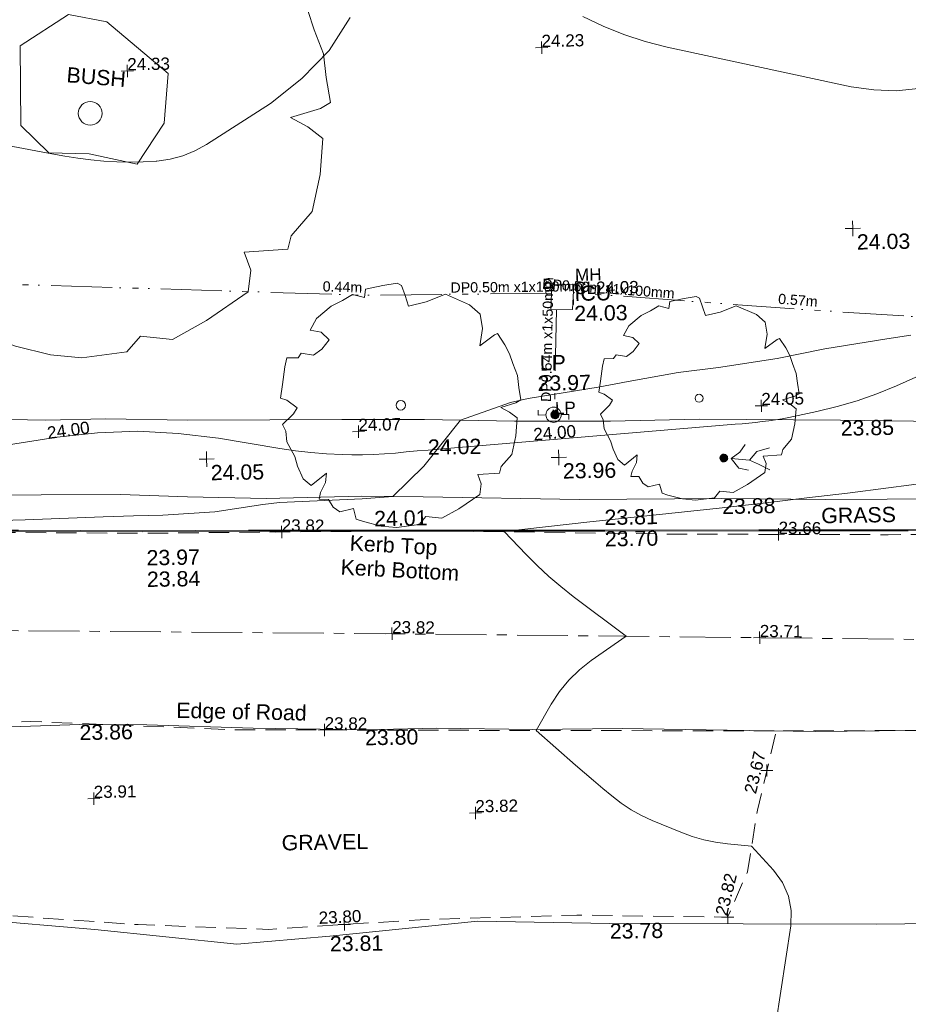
# Model space of a CAD drawing. Header units: millimetres. Extents: x -287732 to 520720, y -88450 to 287754.
# Tile 3 of 256: x -264502 to -242672, y -43230 to -19035. Entities that reach past the tile are written whole.
import ezdxf

# ---------------------------------------------------------------- set-up
doc = ezdxf.new("R2010")
doc.units = ezdxf.units.MM
for name, pattern in [('IMPORT-CENTER _6_', [2000, 1250, -250, 250, -250]), ('IMPORT-DASHED _2_', [750, 500, -250]), ('IMPORT-UG_ELEC_STREET LIGHTING_QLB2 _2_', [2700, 1500, -300, 0, -250, 150, -300, 0, -200])]:
    doc.linetypes.add(name, pattern=pattern)
for name, color, linetype, lineweight, true_color in [('00_TOPO_FOOTPATH', 7, 'Continuous', 9, 0xa50000), ('00_TOPO_FURN_LAMP_POST', 7, 'Continuous', 9, 0x666666), ('00_TOPO_KERB_BOTTOM', 1, 'Continuous', 9, 0xff0000), ('00_TOPO_KERB_TOP', 7, 'Continuous', 9, 0xa500a5), ('00_TOPO_LEVEL_SPOT', 7, 'Continuous', 9, 0x666666), ('00_TOPO_SERV_IC', 5, 'Continuous', 9, 0x0000ff), ('00_TOPO_VEGETATION', 7, 'Continuous', 9, 0x52a552), ('01_DTM_CONTOUR_MNR', 7, 'Continuous', 9, 0xa5a552), ('12333-PUM-2D-U-0001-C01 - Rev2_REVIT IMPORT_dwg', 7, 'Continuous', 9, 0x767676), ('CONTOURS_INDEX', 4, 'Continuous', 9, 0x00ffff), ('CONTOURS_INDEX_LVL', 4, 'Continuous', 9, 0x00ffff), ('CONTOURS_MINOR', 7, 'Continuous', 9, 0x00a5a5), ('LAMPPOST', 6, 'Continuous', 9, 0xff00ff), ('LAMPPOST_TXT', 6, 'Continuous', 9, 0xff00ff), ('MANHOLES', 7, 'Continuous', 9, 0xa50000), ('MANHOLES_LVL', 7, 'Continuous', 9, 0xa50000), ('MANHOLES_TXT', 7, 'Continuous', 9, 0xa50000), ('PUM-ELECTRIC-SL-QLB2', 7, 'IMPORT-UG_ELEC_STREET LIGHTING_QLB2 _2_', 9, 0xff7f7f), ('ROAD_CROWNLINE', 7, 'IMPORT-CENTER _6_', 9, 0xa500a5), ('ROAD_CROWNLINE_LVL', 7, 'Continuous', 9, 0xa500a5), ('SPOT_HEIGHTS_LVL', 7, 'Continuous', 9, 0x00a500), ('TREE', 7, 'Continuous', 9, 0x00a500)]:
    doc.layers.add(name, color=color, linetype=linetype, lineweight=lineweight, true_color=true_color)
for name, color, linetype, lineweight in [('00_TOPO_PEDASTRIAN', 7, 'Continuous', 9), ('00_TOPO_ROAD_EDGE', 7, 'Continuous', 9), ('00_TOPO_SURFACE', 7, 'Continuous', 9), ('00_TOPO_SURVEY_TEXT', 7, 'Continuous', 9), ('CHANGE_OF_SURFACE', 7, 'IMPORT-DASHED _2_', 9), ('CHANGE_OF_SURFACE_LVL', 7, 'Continuous', 9), ('GEN-TEXT', 7, 'Continuous', 9)]:
    doc.layers.add(name, color=color, linetype=linetype, lineweight=lineweight)
doc.styles.add('Arial_1', font='arial.ttf', dxfattribs={"height": 250})
doc.styles.add('Arial_3', font='arial.ttf', dxfattribs={"height": 300})
doc.styles.add('Swis721 Lt BT_2', font='swissl.ttf', dxfattribs={"height": 375})

# ---------------------------------------------------------------- blocks, each defined once
blk = doc.blocks.new('12333-PUM-2D-U-0001-C01 - Rev2_REVIT IMPORT_dwg_PEDESTRIAN CROSS-2077059-Site Location Plan Proposed')
at = {"layer": '00_TOPO_PEDASTRIAN', "true_color": 0xe2e2e2}
blk.add_hatch(color=254, dxfattribs=at).paths.add_polyline_path([(533654249, 725529827), (533654316, 725529835), (533654372, 725529883), (533654382, 725529911), (533654374, 725529978), (533654325, 725530034), (533654240, 725530042), (533654181, 725529991), (533654162, 725529931), (533654193, 725529863), (533654221, 725529837)])
at = {"layer": '00_TOPO_PEDASTRIAN', "color": 253, "true_color": 0xaaaaaa, "flags": 128}
for points in [[(533654871, 725529627), (533654638, 725529676), (533654456, 725529918), (533654669, 725530071), (533654806, 725530254)], [(533654456, 725529918), (533654902, 725529874), (533655087, 725530079), (533655398, 725530168)], [(533654902, 725529874), (533655124, 725529769), (533655399, 725529622)]]:
    blk.add_lwpolyline(points, dxfattribs=at)
blk = doc.blocks.new('12333-PUM-2D-U-0001-C01 - Rev2_REVIT IMPORT_dwg_MSL_Lamp_Post_SYM-2077199-Site Location Plan Proposed')
at = {"layer": '00_TOPO_FURN_LAMP_POST', "color": 254, "true_color": 0xcccccc, "flags": 128}
for points in [[(-500, 0), (-1000, 0), (-1000, 317)], [(500, 0), (1000, 0), (1000, -317)]]:
    blk.add_lwpolyline(points, dxfattribs=at)
at = {"layer": '00_TOPO_FURN_LAMP_POST', "color": 254, "true_color": 0xcccccc}
blk.add_circle((0, 0), 500, dxfattribs=at)
blk = doc.blocks.new('12333-PUM-2D-U-0001-C01 - Rev2_REVIT IMPORT_dwg_MM-2077200-Site Location Plan Proposed')
at = {"layer": '00_TOPO_LEVEL_SPOT', "color": 254, "true_color": 0xcccccc, "flags": 128}
for points in [[(0, -500), (0, 0), (-500, 0)], [(500, 0), (0, 0), (0, 500)]]:
    blk.add_lwpolyline(points, dxfattribs=at)
blk = doc.blocks.new('12333-PUM-2D-U-0001-C01 - Rev2_REVIT IMPORT_dwg_MGS62954_T2_Galway_ITM_3d_Rev1-2077680-Site Location Plan Proposed')
at = {"layer": '00_TOPO_FOOTPATH', "color": 254, "true_color": 0xcccccc, "flags": 128}
for points in [[(533660147, 725530719), (533657157, 725530811), (533653681, 725530900), (533651507, 725530890), (533649151, 725530929), (533646934, 725531010), (533644906, 725531045), (533643138, 725531067), (533641119, 725531092), (533639113, 725531164), (533637629, 725531159), (533635418, 725531233)], [(533635339, 725529353), (533637491, 725529322), (533639436, 725529295), (533641081, 725529210), (533643018, 725529138), (533645367, 725529155), (533646876, 725529114), (533650711, 725528976), (533654211, 725528939), (533656751, 725528873), (533659786, 725528834)]]:
    blk.add_lwpolyline(points, dxfattribs=at)
at = {"layer": '00_TOPO_KERB_BOTTOM', "color": 254, "true_color": 0xcccccc, "flags": 128}
blk.add_lwpolyline([(533661833, 725528023), (533658772, 725528066), (533655105, 725528130), (533651317, 725528190), (533648303, 725528241), (533645464, 725528289), (533642563, 725528340), (533639959, 725528370), (533636918, 725528438), (533634055, 725528488), (533632436, 725528550), (533630524, 725528774), (533629075, 725529047), (533627960, 725529358), (533626884, 725529735), (533625587, 725530298), (533624589, 725530877), (533623901, 725531451), (533623067, 725532292), (533622366, 725533113), (533621835, 725533987), (533621093, 725535357), (533620499, 725536640), (533620149, 725537604)], dxfattribs=at)
at = {"layer": '00_TOPO_KERB_TOP', "color": 254, "true_color": 0xcccccc, "flags": 128}
blk.add_lwpolyline([(533661834, 725528049), (533658772, 725528092), (533655105, 725528156), (533651317, 725528217), (533648303, 725528267), (533645464, 725528316), (533642564, 725528367), (533639960, 725528396), (533636919, 725528464), (533634055, 725528514), (533632439, 725528576), (533630528, 725528800), (533629081, 725529072), (533627968, 725529383), (533626894, 725529760), (533625598, 725530322), (533624604, 725530898), (533623919, 725531471), (533623086, 725532310), (533622388, 725533129), (533621858, 725534000), (533621117, 725535369), (533620524, 725536650), (533620174, 725537613)], dxfattribs=at)
at = {"layer": '00_TOPO_ROAD_EDGE', "color": 254, "true_color": 0xcccccc, "flags": 128}
blk.add_lwpolyline([(533619771, 725526631), (533619870, 725526530), (533621600, 725524860), (533622922, 725524192), (533624700, 725523810), (533626530, 725523640), (533630520, 725523640), (533634450, 725523690), (533636164, 725523627), (533638330, 725523660), (533639990, 725523630), (533642600, 725523500), (533645340, 725523410), (533647100, 725523420), (533649470, 725523350), (533651660, 725523330), (533654240, 725523250), (533656400, 725523180), (533658760, 725523160)], dxfattribs=at)
at = {"layer": '00_TOPO_SERV_IC', "color": 254, "true_color": 0xcccccc}
for p, q in [((533650088, 725533652), (533650127, 725534261)), ((533650127, 725534261), (533650660, 725534261)), ((533650660, 725534261), (533650622, 725533652)), ((533650088, 725533652), (533650622, 725533652))]:
    blk.add_line(p, q, dxfattribs=at)
at = {"layer": '00_TOPO_SURFACE', "color": 254, "true_color": 0xcccccc, "flags": 128}
blk.add_lwpolyline([(533669790, 725522974), (533669642, 725520590), (533669565, 725518306), (533667051, 725518271), (533661980, 725518390), (533657830, 725518420), (533651270, 725518550), (533648036, 725518665), (533644390, 725518360), (533642103, 725518201), (533638620, 725518620), (533635726, 725518916), (533632040, 725519120), (533628993, 725519218), (533624130, 725519660), (533621213, 725520825), (533619686, 725521729)], dxfattribs=at)
at = {"layer": '00_TOPO_VEGETATION', "color": 254, "true_color": 0xcccccc, "flags": 128}
blk.add_lwpolyline([(533637146, 725538405), (533637165, 725540362), (533638365, 725541112), (533639307, 725540920), (533640788, 725539623), (533640669, 725538399), (533639992, 725537409), (533638819, 725537680), (533637822, 725537722)], close=True, dxfattribs=at)
at = {"layer": '01_DTM_CONTOUR_MNR', "color": 254, "true_color": 0xcccccc, "flags": 128}
blk.add_lwpolyline([(533658918, 725532872), (533658327, 725532792), (533656804, 725532577), (533655623, 725532359), (533654182, 725532164), (533653193, 725532054), (533651958, 725531852), (533651215, 725531730), (533649493, 725531481), (533649054, 725531391), (533647820, 725530980), (533646900, 725529860), (533646130, 725529130), (533645377, 725529089), (533643341, 725529032), (533642932, 725528993), (533641750, 725528830), (533640470, 725528769), (533639747, 725528768), (533639004, 725528756), (533637087, 725528713), (533636483, 725528706)], dxfattribs=at)
at = {"xscale": 0.375, "yscale": 0.375, "zscale": 0.375}
for name, p in [('12333-PUM-2D-U-0001-C01 - Rev2_REVIT IMPORT_dwg_MM-2077200-Site Location Plan Proposed', (533657540, 725535520)), ('12333-PUM-2D-U-0001-C01 - Rev2_REVIT IMPORT_dwg_MSL_Lamp_Post_SYM-2077199-Site Location Plan Proposed', (533650110, 725531070)), ('12333-PUM-2D-U-0001-C01 - Rev2_REVIT IMPORT_dwg_MM-2077200-Site Location Plan Proposed', (533641570, 725530130)), ('12333-PUM-2D-U-0001-C01 - Rev2_REVIT IMPORT_dwg_MM-2077200-Site Location Plan Proposed', (533650220, 725530020))]:
    blk.add_blockref(name, p, dxfattribs=at)
blk.add_blockref('12333-PUM-2D-U-0001-C01 - Rev2_REVIT IMPORT_dwg_PEDESTRIAN CROSS-2077059-Site Location Plan Proposed', (0, 0))
at = {"layer": '00_TOPO_FOOTPATH', "color": 251, "true_color": 0x666666, "char_height": 375, "width": 1495.9, "attachment_point": 1, "line_spacing_factor": 1.005062, "style": 'Swis721 Lt BT_2'}
for s, insert in [('23.85', (533657157, 725530806)), ('24.02', (533647010, 725530516)), ('24.01', (533645658, 725528783)), ('23.88', (533654211, 725528934))]:
    blk.add_mtext(s, dxfattribs=dict(at, insert=insert))
at = {"layer": '00_TOPO_FURN_LAMP_POST', "char_height": 375, "attachment_point": 1, "line_spacing_factor": 1.005062, "style": 'Swis721 Lt BT_2'}
for s, insert, width in [('LP', (533649792, 725532536), 707.59), ('23.97', (533649730, 725532038), 1495.9)]:
    blk.add_mtext(s, dxfattribs=dict(at, insert=insert, width=width))
at = {"layer": '00_TOPO_KERB_BOTTOM', "color": 251, "true_color": 0x666666, "char_height": 375, "width": 1495.9, "attachment_point": 1, "line_spacing_factor": 1.005062, "style": 'Swis721 Lt BT_2'}
for s, insert in [('23.70', (533651317, 725528186)), ('23.84', (533640051, 725527389))]:
    blk.add_mtext(s, dxfattribs=dict(at, insert=insert))
at = {"layer": '00_TOPO_KERB_BOTTOM', "color": 251, "true_color": 0x666666, "insert": (533644830, 725527610), "char_height": 375, "width": 3414.46, "attachment_point": 1, "rotation": 356.0161, "line_spacing_factor": 1.005062, "style": 'Swis721 Lt BT_2'}
blk.add_mtext('Kerb Bottom', dxfattribs=at)
at = {"layer": '00_TOPO_KERB_TOP', "color": 251, "true_color": 0x666666, "char_height": 375, "width": 1495.9, "attachment_point": 1, "line_spacing_factor": 1.005062, "style": 'Swis721 Lt BT_2'}
for s, insert in [('23.81', (533651317, 725528715)), ('23.97', (533640051, 725527918))]:
    blk.add_mtext(s, dxfattribs=dict(at, insert=insert))
at = {"layer": '00_TOPO_KERB_TOP', "color": 251, "true_color": 0x666666, "insert": (533645063, 725528197), "char_height": 375, "width": 2493.17, "attachment_point": 1, "rotation": 356.0161, "line_spacing_factor": 1.005062, "style": 'Swis721 Lt BT_2'}
blk.add_mtext('Kerb Top', dxfattribs=at)
at = {"layer": '00_TOPO_LEVEL_SPOT', "char_height": 375, "width": 1495.9, "attachment_point": 1, "line_spacing_factor": 1.005062, "style": 'Swis721 Lt BT_2'}
for s, insert in [('24.03', (533657635, 725535373)), ('24.05', (533641665, 725529983)), ('23.96', (533650315, 725529873))]:
    blk.add_mtext(s, dxfattribs=dict(at, insert=insert))
at = {"layer": '00_TOPO_ROAD_EDGE', "color": 251, "true_color": 0x666666, "insert": (533640724, 725524161), "char_height": 375, "width": 3746.88, "attachment_point": 1, "rotation": 357.7988, "line_spacing_factor": 1.005062, "style": 'Swis721 Lt BT_2'}
blk.add_mtext('Edge of Road', dxfattribs=at)
at = {"layer": '00_TOPO_ROAD_EDGE', "color": 251, "true_color": 0x666666, "char_height": 375, "width": 1495.9, "attachment_point": 1, "line_spacing_factor": 1.005062, "style": 'Swis721 Lt BT_2'}
for s, insert in [('23.86', (533638330, 725523655)), ('23.80', (533645340, 725523405))]:
    blk.add_mtext(s, dxfattribs=dict(at, insert=insert))
at = {"layer": '00_TOPO_SERV_IC', "color": 251, "true_color": 0x666666, "char_height": 375, "attachment_point": 1, "line_spacing_factor": 1.005062, "style": 'Swis721 Lt BT_2'}
for s, insert, width in [('ICU', (533650675, 725534234), 1021.01), ('24.03', (533650661, 725533738), 1495.9)]:
    blk.add_mtext(s, dxfattribs=dict(at, insert=insert, width=width))
at = {"layer": '00_TOPO_SURFACE', "color": 251, "true_color": 0x666666, "char_height": 375, "width": 1495.9, "attachment_point": 1, "line_spacing_factor": 1.005062, "style": 'Swis721 Lt BT_2'}
for s, insert in [('23.81', (533644390, 725518355)), ('23.78', (533651270, 725518545))]:
    blk.add_mtext(s, dxfattribs=dict(at, insert=insert))
at = {"layer": '00_TOPO_SURVEY_TEXT', "color": 251, "true_color": 0x666666, "insert": (533638317, 725539824), "char_height": 375, "width": 1657.36, "attachment_point": 1, "rotation": 354.2535, "line_spacing_factor": 1.005062, "style": 'Swis721 Lt BT_2'}
blk.add_mtext('BUSH', dxfattribs=at)
at = {"layer": '00_TOPO_SURVEY_TEXT', "color": 251, "true_color": 0x666666, "char_height": 375, "attachment_point": 1, "line_spacing_factor": 1.005062, "style": 'Swis721 Lt BT_2'}
for s, insert, width in [('GRASS', (533656642, 725528664), 2018.28), ('GRAVEL', (533643248, 725520857), 2322.21)]:
    blk.add_mtext(s, dxfattribs=dict(at, insert=insert, width=width))
blk = doc.blocks.new('12333-PUM-2D-U-0001-C01 - Rev2_REVIT IMPORT_dwg_TREE_1-V235-Site Location Plan Proposed')
at = {"layer": 'TREE', "color": 9, "true_color": 0xaae1aa, "flags": 128}
blk.add_lwpolyline([(-230.614, 433.535), (-189.325, 457.704), (-140.987, 443.605), (-135.952, 477.845), (-64.451, 491.944), (-6.042, 500), (11.078, 490.937), (25.176, 449.648), (38.268, 405.337), (110.775, 421.45), (190.332, 451.662), (289.023, 406.344), (331.319, 368.077), (339.376, 308.661), (327.291, 238.167), (388.721, 281.47), (400.806, 286.506), (430.01, 240.181), (449.144, 202.92), (461.229, 162.638), (479.355, 113.293), (484.391, 64.955), (492.447, 13.595), (471.299, 1.511), (409.869, -15.609), (445.116, -35.75), (475.327, -59.919), (468.278, -133.434), (451.158, -208.963), (406.848, -258.308), (399.799, -285.498), (310.171, -289.527), (323.263, -326.788), (317.221, -371.098), (230.614, -428.499), (160.121, -465.76), (94.663, -457.704), (66.465, -489.93), (-26.183, -500), (-89.627, -492.951), (-161.128, -473.817), (-190.332, -462.739), (-201.41, -419.436), (-257.805, -431.521), (-283.988, -412.387), (-302.115, -380.161), (-341.39, -379.154), (-334.34, -351.964), (-313.192, -310.675), (-309.164, -272.407), (-372.608, -321.752), (-404.834, -293.555), (-426.989, -242.195), (-438.066, -201.913), (-469.285, -141.49), (-472.306, -97.18), (-485.398, -69.99), (-440.081, -26.687), (-424.975, -2.518), (-466.264, 28.701), (-492.447, 37.764), (-482.377, 93.152), (-472.306, 165.66), (-463.243, 201.913), (-416.918, 201.913), (-403.827, 220.04), (-353.474, 211.984), (-319.235, 235.146), (-289.023, 273.414), (-320.242, 304.632), (-365.559, 314.703), (-339.376, 361.027), (-277.946, 411.38)], close=True, dxfattribs=at)
blk = doc.blocks.new('12333-PUM-2D-U-0001-C01 - Rev2_REVIT IMPORT_dwg_MH_CIR2-2077688-Site Location Plan Proposed')
at = {"layer": 'LAMPPOST', "color": 211, "true_color": 0xffaaff}
for p, q in [((-499, -33), (33, 499)), ((-496, 60), (-60, 496)), ((-488, -111), (111, 488)), ((-467, -180), (180, 467)), ((-467, 179), (-179, 467)), ((-438, -241), (241, 438)), ((-403, -296), (296, 403)), ((-362, -345), (345, 362)), ((-315, -388), (388, 315)), ((-263, -425), (425, 263)), ((-204, -456), (456, 204)), ((-138, -480), (480, 138)), ((-64, -496), (496, 64)), ((22, -500), (500, -22)), ((128, -483), (483, -128)), ((305, -396), (396, -305))]:
    blk.add_line(p, q, dxfattribs=at)
at = {"layer": 'LAMPPOST', "color": 211, "true_color": 0xffaaff, "flags": 128}
blk.add_lwpolyline([(475, -154), (500, 0), (475, 154), (404, 293), (293, 404), (154, 475), (0, 500), (-154, 475), (-293, 404), (-404, 293), (-475, 154), (-500, 0), (-475, -154), (-404, -293), (-293, -404), (-154, -475), (0, -500), (154, -475), (293, -404), (404, -293)], close=True, dxfattribs=at)
blk = doc.blocks.new('12333-PUM-2D-U-0001-C01 - Rev2_REVIT IMPORT_dwg_SPOT-2077769-Site Location Plan Proposed')
at = {"layer": 'CHANGE_OF_SURFACE_LVL', "color": 253, "true_color": 0xaaaaaa}
for p, q in [((-500, 0), (500, 0)), ((0, 500), (0, -500))]:
    blk.add_line(p, q, dxfattribs=at)
blk = doc.blocks.new('12333-PUM-2D-U-0001-C01 - Rev2_REVIT IMPORT_dwg_SPOT-2077774-Site Location Plan Proposed')
at = {"layer": 'ROAD_CROWNLINE_LVL', "color": 254, "true_color": 0xe1aae1}
for p, q in [((-500, 0), (500, 0)), ((0, 500), (0, -500))]:
    blk.add_line(p, q, dxfattribs=at)
blk = doc.blocks.new('12333-PUM-2D-U-0001-C01 - Rev2_REVIT IMPORT_dwg_SPOT-2077775-Site Location Plan Proposed')
at = {"layer": 'SPOT_HEIGHTS_LVL', "color": 9, "true_color": 0xaae1aa}
for p, q in [((-500, 0), (500, 0)), ((0, 500), (0, -500))]:
    blk.add_line(p, q, dxfattribs=at)
blk = doc.blocks.new('12333-PUM-2D-U-0001-C01 - Rev2_REVIT IMPORT_dwg-1620468-Site Location Plan Proposed')
at = {"layer": 'CHANGE_OF_SURFACE', "color": 253, "true_color": 0xaaaaaa, "flags": 128}
for points in [[(-16531, -86179), (-15592, -86624), (-14416, -87077), (-13406, -87266), (-12184, -87341), (-10658, -87329), (-7526, -87369), (-1148, -87518), (5747, -87576), (11811, -87765), (17197, -87874), (25010, -87954), (29248, -88063), (29276, -87359), (30046, -87378), (30021, -88083), (31715, -88126), (37675, -88207), (39018, -87851), (40211, -87570), (41192, -87140), (42339, -86308), (43509, -85224), (44221, -84530), (45018, -83056), (45614, -80916), (45867, -78226), (45861, -75770)], [(-21299, -88687), (-20582, -89297), (-18861, -90478), (-17657, -91063), (-15546, -91775), (-13997, -92084), (-11989, -92176), (-9259, -92165), (-3958, -92096), (1021, -92383), (5518, -92475), (14363, -92647)], [(-21410, -95024), (-21150, -95182), (-18502, -95805), (-18226, -95358), (-16789, -95595), (-16745, -96269), (-14244, -96421), (-11146, -96719), (-9287, -96834), (-7039, -96639), (-1394, -97132), (1806, -97304), (5535, -97132), (9390, -97087), (13090, -97201), (13595, -96100), (13870, -94585), (14363, -92647), (27367, -92832), (28836, -92816), (28824, -93584), (29680, -93596), (29685, -92832), (35522, -93004), (42936, -93083), (52550, -93255), (60638, -93438), (70045, -93564), (79590, -93754), (89646, -93983), (89999, -95735)]]:
    blk.add_lwpolyline(points, dxfattribs=at)
at = {"layer": 'CONTOURS_INDEX', "color": 131, "true_color": 0xaaffff, "flags": 128}
blk.add_lwpolyline([(20904, -82750), (17463, -84219), (16982, -84406), (16495, -84572), (15999, -84706), (15496, -84818), (14805, -84949), (14642, -84978), (14479, -85003), (14315, -85024), (14151, -85042), (13986, -85057), (13821, -85071), (13656, -85084), (13491, -85095), (6200, -85577), (5932, -85596), (5664, -85615), (5396, -85635), (5128, -85656), (4859, -85673), (4591, -85683), (4323, -85684), (4054, -85678), (3821, -85669), (3437, -85645), (3054, -85610), (2673, -85559), (2293, -85496), (789, -85214), (-199, -85079), (-1189, -85008), (-2181, -85034), (-3174, -85124), (-4371, -85292)], dxfattribs=at)
at = {"layer": 'CONTOURS_MINOR', "color": 254, "true_color": 0xaae1e1, "flags": 128}
for points in [[(18132, -76928), (17583, -76975), (17033, -76941), (16482, -76854), (11975, -75798), (11443, -75650), (10922, -75474), (10416, -75257), (9921, -75012)], [(4208, -74938), (3675, -75737), (2994, -76414), (2215, -77011), (621, -77994), (332, -78144), (33, -78264), (-281, -78338), (-603, -78383), (-619, -78383), (-941, -78396), (-1264, -78397), (-1586, -78383), (-1908, -78358), (-2229, -78320), (-2549, -78275), (-2867, -78221), (-3185, -78161), (-11612, -76421)], [(18224, -86610), (17222, -86724), (16220, -86833), (15217, -86937), (14214, -87036), (12981, -87155), (12594, -87191), (12206, -87227), (11818, -87260), (11430, -87293), (11042, -87326), (10655, -87360), (10267, -87395), (9879, -87431), (7768, -87631), (8295, -88204), (8565, -88484), (8844, -88754), (9136, -89010), (9437, -89256), (10718, -90251), (9849, -90836), (9558, -91061), (9291, -91308), (9059, -91589), (8850, -91891), (8468, -92531), (9422, -93399), (9640, -93595), (9858, -93790), (10078, -93983), (10298, -94175), (10527, -94355), (10765, -94520), (11017, -94663), (11279, -94791), (11981, -95096), (12258, -95201), (12538, -95290), (12826, -95354), (13117, -95401), (13708, -95471), (14240, -96064), (14450, -96377), (14597, -96708), (14650, -97067), (14639, -97443), (14091, -100647)]]:
    blk.add_lwpolyline(points, dxfattribs=at)
at = {"layer": 'GEN-TEXT', "color": 253, "true_color": 0xaaaaaa}
for p, q in [((9017, -84736), (9088, -84665)), ((9088, -84736), (9017, -84665))]:
    blk.add_line(p, q, dxfattribs=at)
at = {"layer": 'MANHOLES', "color": 9, "true_color": 0xe1aaaa, "flags": 128}
blk.add_lwpolyline([(9550, -82082), (9566, -82082), (9566, -81828)], dxfattribs=at)
at = {"layer": 'PUM-ELECTRIC-SL-QLB2', "color": 254, "true_color": 0xffd4d4}
blk.add_line((9147, -82203), (9058, -84598), dxfattribs=at)
at = {"layer": 'PUM-ELECTRIC-SL-QLB2', "color": 254, "true_color": 0xffd4d4, "flags": 128}
for points in [[(9034, -81798), (4393, -81764), (-7532, -81188), (-16366, -78251)], [(31143, -83445), (23951, -83014), (15061, -82292), (9568, -81791)]]:
    blk.add_lwpolyline(points, dxfattribs=at)
at = {"layer": 'ROAD_CROWNLINE', "color": 254, "true_color": 0xe1aae1, "flags": 128}
blk.add_lwpolyline([(249006, -92725), (244453, -94206), (233556, -94383), (213354, -93698), (191428, -93433), (168463, -92924), (161119, -92830), (147820, -92659), (134837, -92304), (124391, -92018), (104167, -91620), (79168, -91355), (65619, -91289), (52756, -91112), (39914, -90847), (23027, -90603), (4970, -90095), (-7099, -89786), (-12602, -89763), (-16470, -88901), (-19410, -87266), (-21200, -85365), (-21240, -85278)], dxfattribs=at)
at = {"layer": 'TREE', "color": 9, "true_color": 0xaae1aa}
for centre, radius in [((-2222, -77179), 292), ((5282, -84485), 117), ((12612, -84440), 96.8)]:
    blk.add_circle(centre, radius, dxfattribs=at)
blk.add_blockref('12333-PUM-2D-U-0001-C01 - Rev2_REVIT IMPORT_dwg_MGS62954_T2_Galway_ITM_3d_Rev1-2077680-Site Location Plan Proposed', (-533641080, -725615854))
for name, p, xscale, yscale, zscale in [('12333-PUM-2D-U-0001-C01 - Rev2_REVIT IMPORT_dwg_TREE_1-V235-Site Location Plan Proposed', (-2222, -77179), 12, 12, 12), ('12333-PUM-2D-U-0001-C01 - Rev2_REVIT IMPORT_dwg_SPOT-2077775-Site Location Plan Proposed', (8895, -75758), 0.3, 0.3, 0.3), ('12333-PUM-2D-U-0001-C01 - Rev2_REVIT IMPORT_dwg_SPOT-2077775-Site Location Plan Proposed', (-1291, -76155), 0.3, 0.3, 0.3), ('12333-PUM-2D-U-0001-C01 - Rev2_REVIT IMPORT_dwg_TREE_1-V235-Site Location Plan Proposed', (5282, -84485), 6, 6, 6), ('12333-PUM-2D-U-0001-C01 - Rev2_REVIT IMPORT_dwg_TREE_1-V235-Site Location Plan Proposed', (12612, -84440), 5, 5, 5), ('12333-PUM-2D-U-0001-C01 - Rev2_REVIT IMPORT_dwg_SPOT-2077775-Site Location Plan Proposed', (14140, -84653), 0.3, 0.3, 0.3), ('12333-PUM-2D-U-0001-C01 - Rev2_REVIT IMPORT_dwg_MH_CIR2-2077688-Site Location Plan Proposed', (9066, -84783), 0.2, 0.2, 0.2), ('12333-PUM-2D-U-0001-C01 - Rev2_REVIT IMPORT_dwg_SPOT-2077775-Site Location Plan Proposed', (4232, -85114), 0.3, 0.3, 0.3), ('12333-PUM-2D-U-0001-C01 - Rev2_REVIT IMPORT_dwg_SPOT-2077769-Site Location Plan Proposed', (2300, -87547), 0.3, 0.3, 0.3), ('12333-PUM-2D-U-0001-C01 - Rev2_REVIT IMPORT_dwg_SPOT-2077769-Site Location Plan Proposed', (14504, -87820), 0.3, 0.3, 0.3), ('12333-PUM-2D-U-0001-C01 - Rev2_REVIT IMPORT_dwg_SPOT-2077774-Site Location Plan Proposed', (4970, -90095), 0.3, 0.3, 0.3), ('12333-PUM-2D-U-0001-C01 - Rev2_REVIT IMPORT_dwg_SPOT-2077774-Site Location Plan Proposed', (13998, -90349), 0.3, 0.3, 0.3), ('12333-PUM-2D-U-0001-C01 - Rev2_REVIT IMPORT_dwg_SPOT-2077769-Site Location Plan Proposed', (3269, -92429), 0.3, 0.3, 0.3), ('12333-PUM-2D-U-0001-C01 - Rev2_REVIT IMPORT_dwg_SPOT-2077769-Site Location Plan Proposed', (14117, -93616), 0.3, 0.3, 0.3), ('12333-PUM-2D-U-0001-C01 - Rev2_REVIT IMPORT_dwg_SPOT-2077775-Site Location Plan Proposed', (-2427, -94019), 0.3, 0.3, 0.3), ('12333-PUM-2D-U-0001-C01 - Rev2_REVIT IMPORT_dwg_SPOT-2077775-Site Location Plan Proposed', (6941, -94534), 0.3, 0.3, 0.3), ('12333-PUM-2D-U-0001-C01 - Rev2_REVIT IMPORT_dwg_SPOT-2077769-Site Location Plan Proposed', (3671, -97218), 0.3, 0.3, 0.3), ('12333-PUM-2D-U-0001-C01 - Rev2_REVIT IMPORT_dwg_SPOT-2077769-Site Location Plan Proposed', (13090, -97201), 0.3, 0.3, 0.3)]:
    blk.add_blockref(name, p, dxfattribs=dict(xscale=xscale, yscale=yscale, zscale=zscale))
at = {"layer": 'CHANGE_OF_SURFACE_LVL', "char_height": 300, "width": 1256.11, "attachment_point": 1, "line_spacing_factor": 0.941778, "style": 'Arial_3'}
for s, insert, rotation in [('23.82', (2309, -87232), 358.3874), ('23.66', (14513, -87505), 358.3874), ('23.82', (3278, -92114), 358.3874), ('23.67', (13546, -94127), 75.4197), ('23.82', (12785, -97110), 75.4197), ('23.80', (3041, -96893), 1.5788)]:
    blk.add_mtext(s, dxfattribs=dict(at, insert=insert, rotation=rotation))
at = {"layer": 'CONTOURS_INDEX_LVL', "char_height": 300, "width": 1256.11, "attachment_point": 1, "line_spacing_factor": 0.941778, "style": 'Arial_3'}
for insert, rotation in [((-3433, -84866), 6.8667), ((8517, -85108), 3.7806)]:
    blk.add_mtext('24.00', dxfattribs=dict(at, insert=insert, rotation=rotation))
at = {"layer": 'LAMPPOST_TXT', "insert": (9066, -84468), "char_height": 300, "width": 613.36, "attachment_point": 1, "line_spacing_factor": 0.941778, "style": 'Arial_3'}
blk.add_mtext('LP', dxfattribs=at)
at = {"layer": 'MANHOLES_LVL', "insert": (9592, -81530), "char_height": 300, "width": 1895.19, "attachment_point": 1, "line_spacing_factor": 0.941778, "style": 'Arial_3'}
blk.add_mtext('CL24.03', dxfattribs=at)
at = {"layer": 'MANHOLES_TXT', "insert": (9617, -81204), "char_height": 300, "width": 774.97, "attachment_point": 1, "line_spacing_factor": 0.941778, "style": 'Arial_3'}
blk.add_mtext('MH', dxfattribs=at)
at = {"layer": 'PUM-ELECTRIC-SL-QLB2', "char_height": 250, "attachment_point": 2, "line_spacing_factor": 0.941778, "style": 'Arial_1'}
for s, insert, width, rotation in [('0.44m', (3906, -81426), 1160.03, 357.2347), ('DP0.50m x1x100mm', (8183, -81501), 3893.28, 359.5861), ('DP0.54m x1x50mm', (8780, -82929), 3660.66, 87.8887), ('DP0.50m x1x100mm', (10443, -81581), 3893.28, 354.7815), ('0.57m', (15093, -81947), 1160.03, 354.7815)]:
    blk.add_mtext(s, dxfattribs=dict(at, insert=insert, width=width, rotation=rotation))
at = {"layer": 'ROAD_CROWNLINE_LVL', "char_height": 300, "width": 1256.11, "attachment_point": 1, "rotation": 358.3874, "line_spacing_factor": 0.941778, "style": 'Arial_3'}
for s, insert in [('23.82', (4978, -89780)), ('23.71', (14007, -90034))]:
    blk.add_mtext(s, dxfattribs=dict(at, insert=insert))
at = {"layer": 'SPOT_HEIGHTS_LVL', "char_height": 300, "width": 1256.11, "attachment_point": 1, "line_spacing_factor": 0.941778, "style": 'Arial_3'}
for s, insert in [('24.23', (8895, -75443)), ('24.33', (-1291, -75840)), ('24.05', (14140, -84338)), ('24.07', (4232, -84799)), ('23.91', (-2427, -93704)), ('23.82', (6941, -94219))]:
    blk.add_mtext(s, dxfattribs=dict(at, insert=insert))

msp = doc.modelspace()

# ---------------------------------------------------------------- block references
at = {"layer": '12333-PUM-2D-U-0001-C01 - Rev2_REVIT IMPORT_dwg', "color": 254, "linetype": 'IMPORT-UG_ELEC_STREET LIGHTING_QLB2 _2_', "true_color": 0xffd4d4, "rotation": 0.9999999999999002}
msp.add_blockref('12333-PUM-2D-U-0001-C01 - Rev2_REVIT IMPORT_dwg-1620468-Site Location Plan Proposed', (-261895, 55870), dxfattribs=at)

doc.saveas('drawing.dxf')
